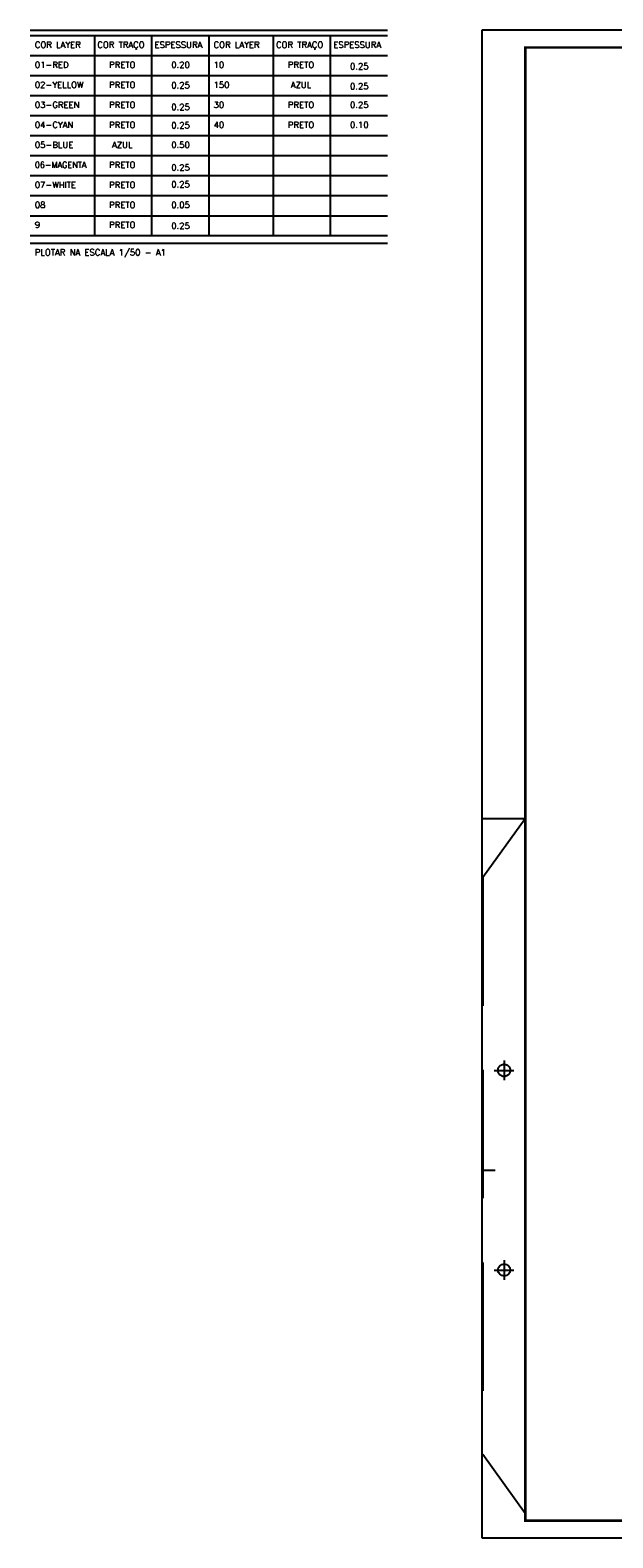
# Model space of a CAD drawing. Extents: x 40.7 to 91.7, y -216.6 to -187.2.
# Tile 1 of 19: x 40.7 to 52.1, y -216.6 to -187.2. Entities that reach past the tile are written whole.
import ezdxf
from ezdxf.enums import TextEntityAlignment as Align

# ---------------------------------------------------------------- set-up
doc = ezdxf.new("R2010")
doc.units = 0
doc.header["$MEASUREMENT"] = 0
doc.linetypes.add('HIDDEN', pattern=[0.375, 0.25, -0.125])
doc.layers.get('0').update_dxf_attribs({"linetype": 'CONTINUOUS'})
doc.layers.add('CIRCUITOS', color=2, linetype='CONTINUOUS')
doc.layers.add('PRANCHA', color=8, linetype='CONTINUOUS')
doc.styles.add('ROMANS', font='romans')

# ---------------------------------------------------------------- blocks, each defined once
blk = doc.blocks.new('A1 1-50')
at = {"layer": 'CIRCUITOS', "color": 2}
for p, q in [((3786.092, 272.078), (3793.057, 272.078)), ((3786.092, 271.971), (3793.057, 271.971)), ((3787.343, 271.971), (3787.343, 268.074)), ((3788.459, 271.971), (3788.459, 268.074)), ((3789.575, 271.971), (3789.575, 268.074)), ((3790.825, 271.971), (3790.825, 268.074)), ((3791.941, 271.971), (3791.941, 268.074)), ((3786.092, 271.582), (3793.057, 271.582)), ((3786.092, 271.192), (3793.057, 271.192)), ((3786.092, 270.802), (3793.057, 270.802)), ((3786.092, 270.412), (3793.057, 270.412)), ((3786.092, 270.412), (3793.057, 270.412)), ((3786.092, 270.022), (3793.057, 270.022)), ((3786.092, 270.022), (3793.057, 270.022)), ((3786.092, 269.633), (3793.057, 269.633)), ((3786.092, 269.633), (3793.057, 269.633)), ((3786.092, 269.243), (3793.057, 269.243)), ((3786.092, 269.243), (3793.057, 269.243)), ((3786.092, 268.853), (3793.057, 268.853)), ((3786.092, 268.853), (3793.057, 268.853)), ((3786.092, 268.463), (3793.057, 268.463)), ((3786.092, 268.463), (3793.057, 268.463)), ((3786.092, 268.074), (3793.057, 268.074)), ((3786.092, 268.074), (3793.057, 268.074)), ((3786.092, 267.927), (3793.057, 267.927))]:
    blk.add_line(p, q, dxfattribs=at)
at = {"layer": 'PRANCHA'}
for p, q in [((3794.895, 272.078), (3794.895, 242.703)), ((3837.076, 272.078), (3794.895, 272.078)), ((3791.742, 270.885), (3791.742, 270.885)), ((3795.739, 256.714), (3794.895, 256.714)), ((3794.915, 249.866), (3795.154, 249.866)), ((3795.327, 248.112), (3795.327, 247.73)), ((3795.136, 247.921), (3795.518, 247.921)), ((3794.895, 242.703), (3837.076, 242.703))]:
    blk.add_line(p, q, dxfattribs=at)
at = {"layer": 'PRANCHA', "linetype": 'HIDDEN', "ltscale": 10}
for p, q in [((3795.739, 256.714), (3794.915, 255.569)), ((3794.915, 255.569), (3794.915, 244.325)), ((3795.136, 251.811), (3795.518, 251.811)), ((3795.327, 252.001), (3795.327, 251.62)), ((3795.739, 243.18), (3794.915, 244.325))]:
    blk.add_line(p, q, dxfattribs=at)
at = {"layer": 'PRANCHA', "const_width": 0.0506}
blk.add_lwpolyline([(3795.739, 271.74), (3795.739, 243.04), (3836.739, 243.04), (3836.739, 271.74), (3795.739, 271.74)], dxfattribs=at)
at = {"layer": 'PRANCHA', "linetype": 'HIDDEN', "ltscale": 10}
blk.add_circle((3795.327, 251.811), 0.119, dxfattribs=at)
at = {"layer": 'PRANCHA'}
blk.add_circle((3795.327, 247.921), 0.119, dxfattribs=at)
at = {"layer": 'CIRCUITOS', "color": 2, "style": 'ROMANS'}
for s, height, p in [('COR LAYER', 0.1207, (3786.183, 271.732)), ('COR TRAÇO', 0.1207, (3787.401, 271.732)), ('ESPESSURA', 0.1207, (3788.516, 271.732)), ('COR LAYER', 0.1207, (3789.666, 271.732)), ('COR TRAÇO', 0.1207, (3790.883, 271.732)), ('ESPESSURA', 0.1207, (3791.999, 271.732)), ('01-RED', 0.1207, (3786.183, 271.342)), ('10', 0.1207, (3789.666, 271.342)), ('02-YELLOW', 0.1207, (3786.183, 270.952)), ('150', 0.1207, (3789.666, 270.952)), ('03-GREEN', 0.1207, (3786.183, 270.562)), ('30', 0.1207, (3789.666, 270.562)), ('04-CYAN', 0.1207, (3786.183, 270.172)), ('40', 0.1207, (3789.666, 270.172)), ('05-BLUE', 0.1207, (3786.183, 269.783)), ('07-WHITE', 0.1207, (3786.183, 269.003)), ('08', 0.1207, (3786.183, 268.613)), ('9', 0.121, (3786.183, 268.224)), ('PLOTAR NA ESCALA 1/50 - A1', 0.12073, (3786.183, 267.687))]:
    blk.add_text(s, height=height, dxfattribs=at).set_placement(p)
for s, p in [('PRETO', (3787.887, 271.342)), ('0.20', (3789.023, 271.342)), ('PRETO', (3791.37, 271.342)), ('0.25', (3792.506, 271.314)), ('PRETO', (3787.887, 270.952)), ('0.25', (3789.023, 270.944)), ('AZUL', (3791.37, 270.952)), ('0.25', (3792.506, 270.925)), ('PRETO', (3787.887, 270.562)), ('0.25', (3789.023, 270.519)), ('PRETO', (3791.37, 270.562)), ('0.25', (3792.506, 270.562)), ('PRETO', (3787.887, 270.172)), ('0.25', (3789.023, 270.164)), ('PRETO', (3791.37, 270.172)), ('0.10', (3792.506, 270.172)), ('AZUL', (3787.887, 269.783)), ('0.50', (3789.023, 269.783)), ('PRETO', (3787.887, 269.393)), ('0.25', (3789.023, 269.341)), ('PRETO', (3787.887, 269.003)), ('0.25', (3789.023, 269.014)), ('PRETO', (3787.887, 268.613)), ('0.05', (3789.023, 268.613)), ('PRETO', (3787.887, 268.224)), ('0.25', (3789.023, 268.205))]:
    blk.add_text(s, height=0.1207, dxfattribs=at).set_placement(p, align=Align.CENTER)
at = {"layer": 'CIRCUITOS', "color": 2, "style": 'ROMANS', "width": 0.95}
blk.add_text('06-MAGENTA', height=0.1207, dxfattribs=at).set_placement((3786.183, 269.393))

msp = doc.modelspace()

# ---------------------------------------------------------------- block references
msp.add_blockref('A1 1-50', (-3745.384, -459.296))

doc.saveas('drawing.dxf')
